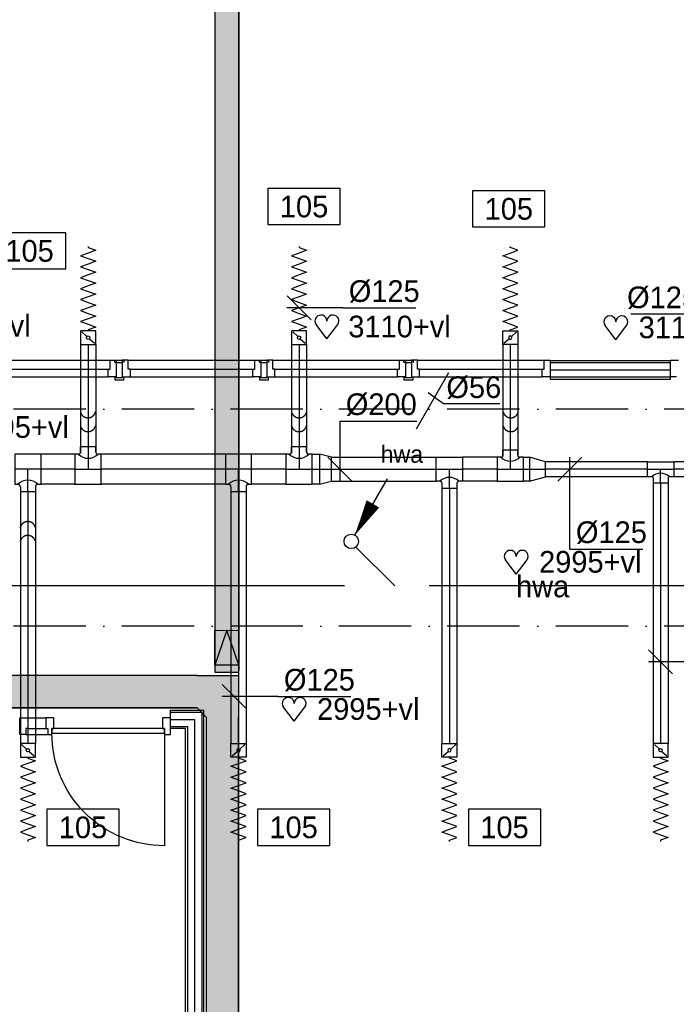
# Model space of a CAD drawing. Extents: x -1448 to 118900, y -195097 to 442500.
# Tile 54 of 103: x 57814 to 63262, y 409032 to 417206. Entities that reach past the tile are written whole.
import ezdxf
from ezdxf.enums import TextEntityAlignment as Align

# ---------------------------------------------------------------- set-up
doc = ezdxf.new("R2010")
doc.units = 0
doc.header["$LTSCALE"] = 100
for name, pattern in [('2322122', [47, 40, -7]), ('B-SL0', [100000000.0, 0, -100000000.0]), ('CENTER2', [11.25, 7.5, -1.25, 1.25, -1.25]), ('CENTER4', [5, 3.125, -0.625, 0.625, -0.625]), ('DASHDOT', [9, 6, -1.5, 0, -1.5]), ('LURETOUR', [6, 4, -2])]:
    doc.linetypes.add(name, pattern=pattern)
doc.layers.get('0').update_dxf_attribs({"linetype": 'CONTINUOUS'})
for name, color, linetype in [('AL$7----_STRAMIEN', 1, 'DASHDOT'), ('AL22----_BINNENWAND', 7, 'CONTINUOUS'), ('ALL-----_REFLIJNEN', 8, 'CONTINUOUS'), ('KABELGOOT1', 8, 'CONTINUOUS'), ('WL521---', 4, 'CONTINUOUS'), ('WL532---', 4, 'CONTINUOUS'), ('WL570---_HARTLIJN', 1, 'CONTINUOUS'), ('WL570---_RETOUR', 3, 'CONTINUOUS'), ('WM521---', 1, 'CONTINUOUS'), ('WM570---', 1, 'CONTINUOUS')]:
    doc.layers.add(name, color=color, linetype=linetype)
doc.styles.add('BURO-018', font='BUROFONT.shx', dxfattribs={"height": 180})
doc.styles.get("Standard").update_dxf_attribs({"font": 'ISOCP'})
pattern_1 = [(0, (0, 558400.235), (15.875, 31.75), [0, -31.75])]

# ---------------------------------------------------------------- blocks, each defined once
blk = doc.blocks.new('LU-1D-K-7D')
at = {"color": 0, "linetype": 'CONTINUOUS'}
for p, q in [((-0.5, 62.5), (0.5, 62.5)), ((-0.5, -62.5), (0.5, -62.5))]:
    blk.add_line(p, q, dxfattribs=at)
at = {"layer": 'WL570---_HARTLIJN', "linetype": 'CENTER2'}
blk.add_line((-0.5, 0), (0.5, 0), dxfattribs=at)
blk = doc.blocks.new('LU-1D-KL-7D70')
at = {"color": 0, "linetype": 'CONTINUOUS'}
for p, q in [((-56.4, 62.5), (-56.4, -62.5)), ((56.4, 62.5), (-56.4, 62.5)), ((47, 52), (9.5, 10.5)), ((56.4, -62.5), (56.4, 62.5)), ((-56.4, -62.5), (56.4, -62.5)), ((-9.5, -10.5), (-47, -52))]:
    blk.add_line(p, q, dxfattribs=at)
blk.add_circle((0, 0), 14.1, dxfattribs=at)
blk = doc.blocks.new('LU-1D-F-7D2BC')
at = {"color": 0, "linetype": 'CONTINUOUS'}
for p, q in [((-350, 0), (-341.2, 0)), ((-341.2, 0), (-318.5, 62.5)), ((-318.5, 62.5), (-295.7, 0)), ((-295.7, 0), (-273, -62.5)), ((-273, -62.5), (-250.2, 0)), ((-250.2, 0), (-227.5, 62.5)), ((-227.5, 62.5), (-204.7, 0)), ((-204.7, 0), (-182, -62.5)), ((-182, -62.5), (-159.2, 0)), ((-159.2, 0), (-136.5, 62.5)), ((-136.5, 62.5), (-113.7, 0)), ((-113.7, 0), (-91, -62.5)), ((-91, -62.5), (-68.2, 0)), ((-68.2, 0), (-45.5, 62.5)), ((-45.5, 62.5), (-22.7, 0)), ((-22.7, 0), (0, -62.5)), ((0, -62.5), (22.7, 0)), ((22.7, 0), (45.5, 62.5)), ((45.5, 62.5), (68.2, 0)), ((68.2, 0), (91, -62.5)), ((91, -62.5), (113.7, 0)), ((113.7, 0), (136.5, 62.5)), ((136.5, 62.5), (159.2, 0)), ((159.2, 0), (182, -62.5)), ((182, -62.5), (204.7, 0)), ((204.7, 0), (227.5, 62.5)), ((227.5, 62.5), (250.2, 0)), ((250.2, 0), (273, -62.5)), ((273, -62.5), (295.7, 0)), ((295.7, 0), (318.5, 62.5)), ((318.5, 62.5), (341.2, 0)), ((341.2, 0), (350, 0))]:
    blk.add_line(p, q, dxfattribs=at)
blk = doc.blocks.new('LU-ORND')
at = {"color": 0, "linetype": 'CONTINUOUS'}
for p, q in [((-3, 1.5), (-3, -1.5)), ((3, 1.5), (-3, 1.5)), ((3, -1.5), (3, 1.5)), ((-3, -1.5), (3, -1.5))]:
    blk.add_line(p, q, dxfattribs=at)
blk = doc.blocks.new('EH100000')
at = {"linetype": 'BYBLOCK'}
for p, q in [((1, 0.5), (0, 0.5)), ((1, 0.5, 1), (0, 0.5, 1)), ((0, -0.5, 1), (1, -0.5, 1)), ((1, -0.5), (0, -0.5))]:
    blk.add_line(p, q, dxfattribs=at)
at = {"linetype": 'BYBLOCK', "invisible_edges": 15}
for points in [[(1, -0.5), (0, -0.5), (0, 0.5), (1, 0.5)], [(0, 0.5), (1, 0.5), (1, 0.5, 1), (0, 0.5, 1)], [(0, -0.5, 1), (1, -0.5, 1), (1, -0.5), (0, -0.5)]]:
    blk.add_3dface(points, dxfattribs=at)
blk = doc.blocks.new('EH100001')
at = {"linetype": 'BYBLOCK'}
for p, q in [((1, 0.5, 1), (0, 0.5, 1)), ((0, -0.5, 1), (1, -0.5, 1))]:
    blk.add_line(p, q, dxfattribs=at)
blk.add_lwpolyline([(0, -0.5), (1, 0), (0, 0.5)], dxfattribs=at)
blk.add_lwpolyline([(0, -0.5), (1, 0), (0, 0.5)], dxfattribs=at)
blk.add_lwpolyline([(1, -0.5), (0, -0.5), (0, 0.5), (1, 0.5)], close=True, dxfattribs=at)
at = {"linetype": 'BYBLOCK', "invisible_edges": 15}
for points in [[(1, -0.5), (0, -0.5), (0, 0.5), (1, 0.5)], [(0, 0.5), (1, 0.5), (1, 0.5, 1), (0, 0.5, 1)], [(0, -0.5, 1), (1, -0.5, 1), (1, -0.5), (0, -0.5)]]:
    blk.add_3dface(points, dxfattribs=at)
blk = doc.blocks.new('KG2FF12')
at = {"linetype": 'B-SL0'}
for p, q in [((135, 210), (-135, 210)), ((210, -135), (210, 135))]:
    blk.add_line(p, q, dxfattribs=at)
at = {"linetype": 'BYBLOCK'}
for points in [[(210, -135), (-135, -135), (-135, -135), (-135, 210)], [(135, 210), (135, 210), (210, 135), (210, 135)]]:
    blk.add_lwpolyline(points, dxfattribs=at)
at = {"flags": 3}
blk.add_attdef('HULPSTUK', (0, 0), '', height=1, rotation=180, dxfattribs=at)
blk = doc.blocks.new('EH100005')
blk.add_lwpolyline([(-1, -0.5), (0, -0.5), (0, 0.5), (-1, 0.5)])
blk = doc.blocks.new('LU-1D-T--5A-7D7D5ADA73')
at = {"color": 0, "linetype": 'CONTINUOUS'}
for p, q in [((-109.1, -62.5), (-109.1, 62.5)), ((-109.1, 62.5), (109.1, 62.5)), ((109.1, 62.5), (109.1, -62.5)), ((-72.5, -62.5), (-109.1, -62.5)), ((-62.5, -72.5), (-62.5, -115.3)), ((62.5, -72.5), (62.5, -115.3)), ((109.1, -62.5), (72.5, -62.5)), ((62.5, -115.3), (-62.5, -115.3))]:
    blk.add_line(p, q, dxfattribs=at)
at = {"color": 0, "linetype": 'CONTINUOUS', "flags": 128}
for points in [[(-62.5, -72.5, 0.02182), (-62.5, -71.4, 0.037214), (-62.7, -70.8, 0.006436), (-63, -69.5, 0.02182), (-63.1, -69.1, 0.02182), (-63.4, -68.3, 0.02182), (-63.8, -67.5, 0.02182), (-64.3, -66.8, 0.02182), (-64.8, -66.1, 0.02182), (-65.4, -65.4, 0.02182), (-66.1, -64.8, 0.02182), (-66.8, -64.3, 0.02182), (-67.5, -63.8, 0.02182), (-68.3, -63.4, 0.02182), (-69.1, -63.1, 0.02182), (-69.5, -63, 0.006436), (-70.8, -62.7, 0.037214), (-71.4, -62.5, 0.02182), (-72.5, -62.5)], [(72.5, -62.5, 0.02182), (71.4, -62.5, 0.037214), (70.8, -62.7, 0.006436), (69.5, -63, 0.02182), (69.1, -63.1, 0.02182), (68.3, -63.4, 0.02182), (67.5, -63.8, 0.02182), (66.8, -64.3, 0.02182), (66.1, -64.8, 0.02182), (65.4, -65.4, 0.02182), (64.8, -66.1, 0.02182), (64.3, -66.8, 0.02182), (63.8, -67.5, 0.02182), (63.4, -68.3, 0.02182), (63.1, -69.1, 0.02182), (63, -69.5, 0.006436), (62.7, -70.8, 0.037214), (62.5, -71.4, 0.02182), (62.5, -72.5)]]:
    blk.add_lwpolyline(points, format="xyb", dxfattribs=at)
at = {"color": 0, "linetype": 'CONTINUOUS'}
blk.add_arc((0, -135), 102.5, 45, 135, dxfattribs=at)
at = {"layer": 'WL570---_HARTLIJN', "linetype": 'CENTER4'}
for p, q in [((-109.1, 0), (109.1, 0)), ((0, -115.3), (0, 0))]:
    blk.add_line(p, q, dxfattribs=at)
blk = doc.blocks.new('LU-1D-K-C8')
at = {"color": 0, "linetype": 'CONTINUOUS'}
for p, q in [((-0.5, 100), (0.5, 100)), ((-0.5, -100), (0.5, -100))]:
    blk.add_line(p, q, dxfattribs=at)
at = {"layer": 'WL570---_HARTLIJN', "linetype": 'CENTER2'}
blk.add_line((-0.5, 0), (0.5, 0), dxfattribs=at)
blk = doc.blocks.new('LU-1D-K-FA')
at = {"color": 0, "linetype": 'CONTINUOUS'}
for p, q in [((-0.5, 125), (0.5, 125)), ((-0.5, -125), (0.5, -125))]:
    blk.add_line(p, q, dxfattribs=at)
at = {"layer": 'WL570---_HARTLIJN', "linetype": 'CENTER2'}
blk.add_line((-0.5, 0), (0.5, 0), dxfattribs=at)
blk = doc.blocks.new('LU-1D-T-5A-C87D5ADA9D')
at = {"color": 0, "linetype": 'CONTINUOUS'}
for p, q in [((-78.5, 100), (-109.1, 100)), ((-109.1, 100), (-109.1, -100)), ((-62.5, 116), (-62.5, 157.3)), ((62.5, 157.3), (-62.5, 157.3)), ((62.5, 116), (62.5, 157.3)), ((109.1, 100), (78.5, 100)), ((109.1, -100), (109.1, 100)), ((-109.1, -100), (109.1, -100))]:
    blk.add_line(p, q, dxfattribs=at)
at = {"color": 0, "linetype": 'CONTINUOUS', "flags": 128}
for points in [[(-78.5, 100, 0.02182), (-76.7, 100.1, 0.037214), (-75.7, 100.2, 0.006436), (-73.6, 100.8, 0.02182), (-73, 101, 0.02182), (-71.7, 101.5, 0.02182), (-70.5, 102.1, 0.02182), (-69.3, 102.9, 0.02182), (-68.2, 103.7, 0.02182), (-67.2, 104.7, 0.02182), (-66.2, 105.7, 0.02182), (-65.4, 106.8, 0.02182), (-64.6, 108, 0.02182), (-64, 109.2, 0.02182), (-63.5, 110.5, 0.02182), (-63.3, 111.1, 0.006436), (-62.7, 113.2, 0.037214), (-62.6, 114.2, 0.02182), (-62.5, 116)], [(62.5, 116, 0.02182), (62.6, 114.2, 0.037214), (62.7, 113.2, 0.006436), (63.3, 111.1, 0.02182), (63.5, 110.5, 0.02182), (64, 109.2, 0.02182), (64.6, 108, 0.02182), (65.4, 106.8, 0.02182), (66.2, 105.7, 0.02182), (67.2, 104.7, 0.02182), (68.2, 103.7, 0.02182), (69.3, 102.9, 0.02182), (70.5, 102.1, 0.02182), (71.7, 101.5, 0.02182), (73, 101, 0.02182), (73.6, 100.8, 0.006436), (75.7, 100.2, 0.037214), (76.7, 100.1, 0.02182), (78.5, 100)]]:
    blk.add_lwpolyline(points, format="xyb", dxfattribs=at)
at = {"color": 0, "linetype": 'CONTINUOUS'}
blk.add_arc((0, 178.5), 111, 225, 315, dxfattribs=at)
at = {"layer": 'WL570---_HARTLIJN', "linetype": 'CENTER4'}
for p, q in [((0, 157.3), (0, 0)), ((-109.1, 0), (109.1, 0))]:
    blk.add_line(p, q, dxfattribs=at)
blk = doc.blocks.new('LU-1D-VCH-C87D8632')
at = {"color": 0, "linetype": 'CONTINUOUS'}
for p, q in [((0, -100), (0, 100)), ((0, 100), (50, 100)), ((50, 100), (50, -100)), ((184.0897, 62.5), (50, 100)), ((184.0897, -62.5), (184.0897, 62.5)), ((50, -100), (184.0897, -62.5)), ((50, -100), (0, -100))]:
    blk.add_line(p, q, dxfattribs=at)
at = {"layer": 'WL570---_HARTLIJN', "linetype": 'CENTER4'}
blk.add_line((0, 0), (184.0897, 0), dxfattribs=at)
blk = doc.blocks.new('LU-1D-T-5A-FA7D5ADAB9')
at = {"color": 0, "linetype": 'CONTINUOUS'}
for p, q in [((-62.5, 145), (-62.5, 185.3)), ((62.5, 185.3), (-62.5, 185.3)), ((62.5, 145), (62.5, 185.3)), ((-82.5, 125), (-109.1, 125)), ((-109.1, 125), (-109.1, -125)), ((109.1, 125), (82.5, 125)), ((109.1, -125), (109.1, 125)), ((-109.1, -125), (109.1, -125))]:
    blk.add_line(p, q, dxfattribs=at)
at = {"color": 0, "linetype": 'CONTINUOUS', "flags": 128}
for points in [[(-82.5, 125, 0.02182), (-80.3, 125.1, 0.037214), (-79, 125.3, 0.006436), (-76.4, 126, 0.02182), (-75.7, 126.2, 0.02182), (-74, 126.9, 0.02182), (-72.5, 127.7, 0.02182), (-71, 128.6, 0.02182), (-69.6, 129.7, 0.02182), (-68.4, 130.9, 0.02182), (-67.2, 132.1, 0.02182), (-66.1, 133.5, 0.02182), (-65.2, 135, 0.02182), (-64.4, 136.5, 0.02182), (-63.7, 138.2, 0.02182), (-63.5, 138.9, 0.006436), (-62.8, 141.5, 0.037214), (-62.6, 142.8, 0.02182), (-62.5, 145)], [(62.5, 145, 0.02182), (62.6, 142.8, 0.037214), (62.8, 141.5, 0.006436), (63.5, 138.9, 0.02182), (63.7, 138.2, 0.02182), (64.4, 136.5, 0.02182), (65.2, 135, 0.02182), (66.1, 133.5, 0.02182), (67.2, 132.1, 0.02182), (68.4, 130.9, 0.02182), (69.6, 129.7, 0.02182), (71, 128.6, 0.02182), (72.5, 127.7, 0.02182), (74, 126.9, 0.02182), (75.7, 126.2, 0.02182), (76.4, 126, 0.006436), (79, 125.3, 0.037214), (80.3, 125.1, 0.02182), (82.5, 125)]]:
    blk.add_lwpolyline(points, format="xyb", dxfattribs=at)
at = {"color": 0, "linetype": 'CONTINUOUS'}
blk.add_arc((0, 207.5), 116.7, 225, 315, dxfattribs=at)
at = {"layer": 'WL570---_HARTLIJN', "linetype": 'CENTER4'}
for p, q in [((0, 185.3), (0, 0)), ((-109.1, 0), (109.1, 0))]:
    blk.add_line(p, q, dxfattribs=at)
blk = doc.blocks.new('LU-1D-VCH-FAC8633C')
at = {"color": 0, "linetype": 'CONTINUOUS'}
for p, q in [((0, -125), (0, 125)), ((0, 125), (60, 125)), ((60, 125), (60, -125)), ((159.1, 100), (60, 125)), ((159.1, -100), (159.1, 100)), ((60, -125), (0, -125)), ((60, -125), (159.1, -100))]:
    blk.add_line(p, q, dxfattribs=at)
at = {"layer": 'WL570---_HARTLIJN', "linetype": 'CENTER4'}
blk.add_line((0, 0), (159.1, 0), dxfattribs=at)
blk = doc.blocks.new('LU-1D-T--5A-C87D5ADA9D')
at = {"color": 0, "linetype": 'CONTINUOUS'}
for p, q in [((-109.1, -100), (-109.1, 100)), ((-109.1, 100), (109.1, 100)), ((109.1, 100), (109.1, -100)), ((-78.5, -100), (-109.1, -100)), ((-62.5, -116), (-62.5, -157.3)), ((-62.5, -157.3), (62.5, -157.3)), ((62.5, -116), (62.5, -157.3)), ((109.1, -100), (78.5, -100))]:
    blk.add_line(p, q, dxfattribs=at)
at = {"color": 0, "linetype": 'CONTINUOUS', "flags": 128}
for points in [[(-62.5, -116, 0.02182), (-62.6, -114.2, 0.037214), (-62.7, -113.2, 0.006436), (-63.3, -111.1, 0.02182), (-63.5, -110.5, 0.02182), (-64, -109.2, 0.02182), (-64.6, -108, 0.02182), (-65.4, -106.8, 0.02182), (-66.2, -105.7, 0.02182), (-67.2, -104.7, 0.02182), (-68.2, -103.7, 0.02182), (-69.3, -102.9, 0.02182), (-70.5, -102.1, 0.02182), (-71.7, -101.5, 0.02182), (-73, -101, 0.02182), (-73.6, -100.8, 0.006436), (-75.7, -100.2, 0.037214), (-76.7, -100.1, 0.02182), (-78.5, -100)], [(78.5, -100, 0.02182), (76.7, -100.1, 0.037214), (75.7, -100.2, 0.006436), (73.6, -100.8, 0.02182), (73, -101, 0.02182), (71.7, -101.5, 0.02182), (70.5, -102.1, 0.02182), (69.3, -102.9, 0.02182), (68.2, -103.7, 0.02182), (67.2, -104.7, 0.02182), (66.2, -105.7, 0.02182), (65.4, -106.8, 0.02182), (64.6, -108, 0.02182), (64, -109.2, 0.02182), (63.5, -110.5, 0.02182), (63.3, -111.1, 0.006436), (62.7, -113.2, 0.037214), (62.6, -114.2, 0.02182), (62.5, -116)]]:
    blk.add_lwpolyline(points, format="xyb", dxfattribs=at)
at = {"color": 0, "linetype": 'CONTINUOUS'}
blk.add_arc((0, -178.5), 111, 45, 135, dxfattribs=at)
at = {"layer": 'WL570---_HARTLIJN', "linetype": 'CENTER4'}
for p, q in [((-109.1, 0), (109.1, 0)), ((0, -157.3), (0, 0))]:
    blk.add_line(p, q, dxfattribs=at)
blk = doc.blocks.new('*U119', base_point=(63194.7, 54158))
at = {"color": 0, "linetype": 'CONTINUOUS'}
for p, q in [((63232, 54058.3), (63032.5, 54257.7)), ((63494.7, 54158), (63032.2, 54158)), ((63494.7, 54158), (64101.2, 54158))]:
    blk.add_line(p, q, dxfattribs=at)
at = {"layer": 'WM570---', "linetype": 'CONTINUOUS', "style": 'BURO-018'}
blk.add_text('%%c125', height=180, dxfattribs=at).set_placement((63544.7, 54208))
blk = doc.blocks.new('*U120', base_point=(62379.5, 54885))
at = {"color": 0, "linetype": 'CONTINUOUS'}
for p, q in [((62279.8, 54847.8), (62479.2, 55047.2)), ((62379.5, 54285), (62379.5, 55047.5)), ((62379.5, 54285), (62985.9, 54285))]:
    blk.add_line(p, q, dxfattribs=at)
at = {"layer": 'WM570---', "linetype": 'CONTINUOUS', "style": 'BURO-018'}
blk.add_text('%%c125', height=180, dxfattribs=at).set_placement((62429.5, 54335))
blk = doc.blocks.new('HART')
at = {"color": 1}
for q in [(-39.7, 52.4), (39.7, 52.4)]:
    blk.add_line((0, 0), q, dxfattribs=at)
for centre, start, end in [((-22.1, 65.7), 0, 217.1867), ((22.1, 65.7), 322.8133, 180)]:
    blk.add_arc(centre, 22.1, start, end, dxfattribs=at)
blk = doc.blocks.new('*U121', base_point=(56192.4, 52813.5))
at = {"color": 0, "linetype": 'CONTINUOUS'}
for p, q in [((56229.6, 52713.8), (56030.2, 52913.2)), ((56492.4, 52813.5), (56029.9, 52813.5)), ((56492.4, 52813.5), (57098.8, 52813.5))]:
    blk.add_line(p, q, dxfattribs=at)
at = {"layer": 'WM570---', "linetype": 'CONTINUOUS', "style": 'BURO-018'}
blk.add_text('%%c125', height=180, dxfattribs=at).set_placement((56542.4, 52863.5))
blk = doc.blocks.new('*U122', base_point=(63792.7, 55652.5))
at = {"color": 0, "linetype": 'CONTINUOUS'}
for p, q in [((63755.5, 55552.8), (63954.9, 55752.2)), ((63492.7, 55652.5), (62886.3, 55652.5)), ((63492.7, 55652.5), (63955.2, 55652.5))]:
    blk.add_line(p, q, dxfattribs=at)
at = {"layer": 'WM570---', "linetype": 'CONTINUOUS', "style": 'BURO-018'}
blk.add_text('%%c125', height=180, dxfattribs=at).set_placement((63442.7, 55702.5), align=Align.RIGHT)
blk = doc.blocks.new('LDV3')
at = {"color": 0, "linetype": 'CONTINUOUS'}
for p, q in [((4.5, 7.794), (6.75, 11.691)), ((0.25, 0.433), (2.5, 4.33))]:
    blk.add_line(p, q, dxfattribs=at)
blk.add_lwpolyline([(0.25, 0.433, 0, 1, 0), (1.5, 2.598, 1, 1, 0)], format="xyseb", dxfattribs=at)
blk.add_circle((0, 0), 0.5, dxfattribs=at)
at = {"color": 0, "linetype": 'CONTINUOUS', "style": 'BURO-018'}
blk.add_attdef('LD_TEXT1', text='', height=1.8, dxfattribs=at).set_placement((3.5, 6.062), align=Align.MIDDLE)
blk = doc.blocks.new('2322122-5')
at = {"layer": 'WM521---', "color": 0, "style": 'BURO-018'}
blk.add_text('hwa', height=180, rotation=360, dxfattribs=at).set_placement((62153.7, 412505), align=Align.MIDDLE)

msp = doc.modelspace()

# ---------------------------------------------------------------- hatches: boundary and pattern name
at = {"layer": 'KABELGOOT1'}
h = msp.add_hatch(dxfattribs=at)
h.set_pattern_fill('DOTS', color=256, scale=20, style=0)
h.set_pattern_definition(pattern_1)
h.paths.add_polyline_path([(59632.1, 420984.3), (59432.1, 420984.3), (59432.1, 411790.3), (59632.1, 411790.3)])
h = msp.add_hatch(dxfattribs=at)
h.set_pattern_fill('DOTS', color=256, scale=20, style=0)
h.set_pattern_definition(pattern_1)
h.paths.add_polyline_path([(59286.1, 411492.3), (59361.1, 411417.3), (59361.1, 411492.3)])
h.paths.add_polyline_path([(59361.1, 411762.3), (32386.1, 411762.3), (32386.1, 411492.3), (59361.1, 411492.3)])
h = msp.add_hatch(dxfattribs=at)
h.set_pattern_fill('DOTS', color=256, scale=20, style=0)
h.set_pattern_definition(pattern_1)
h.paths.add_polyline_path([(59631.1, 411762.3), (59361.1, 411762.3), (59361.1, 405484.9), (59631.1, 405484.9)])

# ---------------------------------------------------------------- linework, layer by layer
at = {"layer": 'AL$7----_STRAMIEN', "color": 1}
for p, q in [((88065.4, 413972.7), (47396.4, 413972.7)), ((88065.4, 412172.7), (2467.7, 412172.7))]:
    msp.add_line(p, q, dxfattribs=at)
at = {"layer": 'AL22----_BINNENWAND', "color": 8, "linetype": 'CONTINUOUS'}
for p, q in [((59325.4, 411457.7), (59325.4, 406101.7)), ((59205.4, 411337.7), (59205.4, 406101.7))]:
    msp.add_line(p, q, dxfattribs=at)
at = {"layer": 'AL22----_BINNENWAND', "color": 8}
for p, q in [((59340.4, 411472.7), (59340.4, 406101.7)), ((59190.4, 406101.7), (59190.4, 411322.7))]:
    msp.add_line(p, q, dxfattribs=at)
at = {"layer": 'ALL-----_REFLIJNEN', "color": 8, "linetype": 'CONTINUOUS'}
for p, q in [((61115.4, 414379.7), (62165.4, 414379.7)), ((61132.4, 414303.7), (62148.4, 414303.7)), ((62148.4, 414240.7), (62148.4, 414303.7)), ((62148.4, 414303.7), (62165.4, 414303.7)), ((62165.4, 414303.7), (62165.4, 414379.7)), ((62165.4, 414379.7), (62215.4, 414379.7)), ((62215.4, 414379.7), (62215.4, 414240.7)), ((63214.3, 414372.7), (62215.4, 414372.7)), ((62215.4, 414372.7), (62215.4, 414222.7)), ((63214.3, 414357.7), (62215.4, 414357.7)), ((63214.3, 414222.7), (63214.3, 414372.7)), ((63214.4, 414240.7), (63214.4, 414379.7)), ((63214.4, 414379.7), (63281.4, 414379.7)), ((61132.4, 414240.7), (62148.4, 414240.7)), ((62215.4, 414240.7), (62148.4, 414240.7)), ((63214.3, 414297.7), (62215.4, 414297.7)), ((63214.3, 414237.7), (62215.4, 414237.7)), ((62215.4, 414222.7), (63214.3, 414222.7)), ((63264.4, 414240.7), (63214.4, 414240.7)), ((59065.4, 411472.7), (59340.4, 411472.7)), ((59065.4, 411322.7), (59065.4, 411472.7)), ((59065.4, 411457.7), (59325.4, 411457.7)), ((59065.4, 411397.7), (59265.4, 411397.7)), ((59265.4, 411397.7), (59265.4, 406101.7)), ((59065.4, 411337.7), (59205.4, 411337.7)), ((59190.4, 411322.7), (59065.4, 411322.7))]:
    msp.add_line(p, q, dxfattribs=at)
for points in [[(57515.4, 414379.7), (58565.4, 414379.7)], [(57532.4, 414303.7), (58548.4, 414303.7)], [(58615.4, 414379.7), (58615.4, 414240.7), (58548.4, 414240.7), (58548.4, 414303.7), (58565.4, 414303.7), (58565.4, 414379.7), (58615.4, 414379.7)], [(58615.4, 414360.2), (58602.9, 414360.2), (58602.9, 414378.2), (58665.4, 414378.2), (58677.9, 414378.2), (58677.9, 414360.2)], [(58615.4, 414354.7), (58615.4, 414360.2), (58665.4, 414360.2), (58665.4, 414354.7)], [(58665.4, 414379.7), (58665.4, 414240.7), (58732.4, 414240.7), (58732.4, 414303.7), (58715.4, 414303.7), (58715.4, 414379.7), (58665.4, 414379.7)], [(58715.4, 414379.7), (59765.4, 414379.7)], [(58732.4, 414303.7), (59748.4, 414303.7)], [(59815.4, 414379.7), (59815.4, 414240.7), (59748.4, 414240.7), (59748.4, 414303.7), (59765.4, 414303.7), (59765.4, 414379.7), (59815.4, 414379.7)], [(59815.4, 414360.2), (59802.9, 414360.2), (59802.9, 414378.2), (59865.4, 414378.2), (59877.9, 414378.2), (59877.9, 414360.2)], [(59815.4, 414354.7), (59815.4, 414360.2), (59865.4, 414360.2), (59865.4, 414354.7)], [(59865.4, 414379.7), (59865.4, 414240.7), (59932.4, 414240.7), (59932.4, 414303.7), (59915.4, 414303.7), (59915.4, 414379.7), (59865.4, 414379.7)], [(59915.4, 414379.7), (60965.4, 414379.7)], [(59932.4, 414303.7), (60948.4, 414303.7)], [(61015.4, 414379.7), (61015.4, 414240.7), (60948.4, 414240.7), (60948.4, 414303.7), (60965.4, 414303.7), (60965.4, 414379.7), (61015.4, 414379.7)], [(61015.4, 414360.2), (61002.9, 414360.2), (61002.9, 414378.2), (61065.4, 414378.2), (61077.9, 414378.2), (61077.9, 414360.2)], [(61015.4, 414354.7), (61015.4, 414360.2), (61065.4, 414360.2), (61065.4, 414354.7)], [(61065.4, 414379.7), (61065.4, 414240.7), (61132.4, 414240.7), (61132.4, 414303.7), (61115.4, 414303.7), (61115.4, 414379.7), (61065.4, 414379.7)], [(57532.4, 414240.7), (58548.4, 414240.7)], [(58615.4, 414235.2), (58602.9, 414235.2), (58602.9, 414217.2), (58665.4, 414217.2), (58677.9, 414217.2), (58677.9, 414235.2)], [(58615.4, 414240.7), (58615.4, 414235.2), (58665.4, 414235.2), (58665.4, 414240.7)], [(58732.4, 414240.7), (59748.4, 414240.7)], [(59815.4, 414235.2), (59802.9, 414235.2), (59802.9, 414217.2), (59865.4, 414217.2), (59877.9, 414217.2), (59877.9, 414235.2)], [(59815.4, 414240.7), (59815.4, 414235.2), (59865.4, 414235.2), (59865.4, 414240.7)], [(59932.4, 414240.7), (60948.4, 414240.7)], [(61015.4, 414235.2), (61002.9, 414235.2), (61002.9, 414217.2), (61065.4, 414217.2), (61077.9, 414217.2), (61077.9, 414235.2)], [(61015.4, 414240.7), (61015.4, 414235.2), (61065.4, 414235.2), (61065.4, 414240.7)], [(57881.3, 411410.2), (58031.3, 411410.2)], [(58048.3, 411271.2), (58081.3, 411271.2), (58081.3, 411322.2), (58098.3, 411322.2), (58098.3, 411410.2), (58031.3, 411410.2), (58031.3, 411322.2), (58048.3, 411322.2), (58048.3, 411271.2), (58081.3, 411271.2)], [(57881.3, 411322.2), (58031.3, 411322.2)], [(57864.3, 411271.2), (58048.3, 411271.2)]]:
    msp.add_lwpolyline(points, dxfattribs=at)
for points in [[(57881.3, 411322.2), (57864.3, 411322.2), (57864.3, 411271.2), (57814.3, 411271.2), (57814.3, 411410.2), (57881.3, 411410.2)], [(58998.3, 411322.2), (59015.3, 411322.2), (59015.3, 411271.2), (59065.3, 411271.2), (59065.3, 411410.2), (58998.3, 411410.2)], [(58081.3, 411322.2), (58081.3, 411282.2), (59015.3, 411282.2), (59015.3, 411322.2)]]:
    msp.add_lwpolyline(points, close=True, dxfattribs=at)
msp.add_lwpolyline([(59015.3, 411282.2), (59015.3, 410348.2, -0.414214), (58081.3, 411282.2, -0.414214)], format="xyb", dxfattribs=at)
at = {"layer": 'WL521---', "linetype": '2322122'}
for p, q in [((60600.6, 412830.8), (60926.4, 412505)), ((65210.6, 412505), (49696.8, 412505))]:
    msp.add_line(p, q, dxfattribs=at)
at = {"layer": 'WL532---', "color": 1}
for p, q in [((61329.5, 414017.1), (61203.9, 414108.3)), ((61328.6, 414019.6), (61798.8, 414019.6))]:
    msp.add_line(p, q, dxfattribs=at)
at = {"layer": 'WL570---_RETOUR', "linetype": 'LURETOUR'}
for centre, radius, start, end in [((58380.5, 413966), 64.8, 196.83352, 347.83885), ((60132.6, 413966.6), 65.5, 197.19823, 342.30947), ((61888.6, 413966), 64.8, 196.83352, 347.83885), ((58380.5, 413850.9), 64.8, 196.83352, 347.83885), ((60132.3, 413850.3), 64.4, 194.51818, 346.75443), ((61888.6, 413850.9), 64.8, 196.83352, 347.83885), ((57881.4, 412974.7), 64.8, 16.83352, 167.83885), ((57881.4, 412859.6), 64.8, 16.83352, 167.83885)]:
    msp.add_arc(centre, radius, start, end, dxfattribs=at)
at = {"layer": 'WM570---', "linetype": 'CONTINUOUS'}
for q in [(60470, 413373.8), (61109.9, 413873.8)]:
    msp.add_line((60470, 413873.8), q, dxfattribs=at)
at = {"layer": 'WM570---', "linetype": 'LURETOUR'}
msp.add_line((60370.3, 413573.5), (60569.7, 413374.1), dxfattribs=at)

# ---------------------------------------------------------------- block references
at = {"layer": 'KABELGOOT1', "zscale": 60}
for name, p, xscale, yscale, rotation in [('EH100000', (59532.1, 411804.3, 3650), 9180.000000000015, 200, 90), ('EH100005', (59532.1, 411790.3, 3650), 60, 200, 270), ('EH100000', (59496.1, 405484.9, 3650), 5932.386664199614, 270, 90)]:
    msp.add_blockref(name, p, dxfattribs=dict(at, xscale=xscale, yscale=yscale, rotation=rotation))
at = {"layer": 'KABELGOOT1', "extrusion": (-0.000648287, -0.707106, 0.707107), "xscale": 410.1219330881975, "yscale": 200, "zscale": 60, "rotation": 89.99999999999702}
msp.add_blockref('EH100001', (59154.5, 293809.1, -288707.2), dxfattribs=at)
at = {"layer": 'KABELGOOT1', "xscale": 12339.99999999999, "yscale": 270, "zscale": 60}
msp.add_blockref('EH100000', (46946.1, 411627.3, 3650), dxfattribs=at)
at = {"layer": 'KABELGOOT1', "rotation": 180}
msp.add_blockref('KG2FF12', (59496.1, 411627.3, 3650), dxfattribs=at)
at = {"layer": 'WL521---', "color": 2}
ref = msp.add_blockref('LDV3', (60565.4, 412874.7), dxfattribs=dict(at, xscale=120, yscale=120, zscale=120))
ref.add_attrib('LD_TEXT1', 'hwa', dxfattribs={"layer": '0', "color": 1, "linetype": 'CONTINUOUS', "height": 144, "style": 'BURO-018'}).set_placement((60985.4, 413602.2), align=Align.MIDDLE)
at = {"layer": 'WL570---_RETOUR', "linetype": 'LURETOUR'}
for name, p, rotation in [('LU-1D-F-7D2BC', (58382.2, 414972.8), 270), ('LU-1D-F-7D2BC', (60132.2, 414972.8), 270), ('LU-1D-T-5A-FA7D5ADAB9', (57882.2, 413473.8), 180), ('LU-1D-T-5A-FA7D5ADAB9', (59629.9, 413473.8), 180), ('LU-1D-F-7D2BC', (57882.2, 410735.1), 270), ('LU-1D-F-7D2BC', (63132.2, 410735.1), 270)]:
    msp.add_blockref(name, p, dxfattribs=dict(at, rotation=rotation))
for name, p, xscale, rotation in [('LU-1D-F-7D2BC', (61884.6, 414972.8), -1, 270), ('LU-1D-K-7D', (58382.2, 414059), 901.9099073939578, 270), ('LU-1D-K-7D', (60132.2, 414059), 901.9099073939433, 270), ('LU-1D-K-7D', (61884.6, 414045), 929.8899073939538, 270), ('LU-1D-K-FA', (58132.2, 413473.8), 281.8304000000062, 180), ('LU-1D-K-FA', (59006.1, 413473.8), 1029.44980588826, 180), ('LU-1D-K-FA', (59881.1, 413473.8), 284.2109941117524, 180), ('LU-1D-K-C8', (61632.2, 413473.8), 286.5915882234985, 180), ('LU-1D-K-7D', (62600.5, 413473.8), 845.3449058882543, 180), ('LU-1D-K-7D', (63485.8, 413473.8), 488.8830560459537, 180), ('LU-1D-K-7D', (63132.2, 412277.8), 2159.559050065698, 270), ('LU-1D-K-7D', (57882.2, 412242.8), 2089.734370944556, 270), ('LU-1D-K-7D', (59629.9, 412242.8), 2089.734370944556, 270), ('LU-1D-K-7D', (61379.9, 412258.6), 2121.247341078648, 270), ('LU-1D-F-7D2BC', (59629.9, 410735.1), -1, 270), ('LU-1D-F-7D2BC', (61379.9, 410735.1), -1, 270)]:
    msp.add_blockref(name, p, dxfattribs=dict(at, xscale=xscale, rotation=rotation))
at = {"layer": 'WL570---_RETOUR', "linetype": 'CONTINUOUS'}
for p, rotation in [((58382.2, 414566.4), 90.0000000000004), ((60132.2, 414566.4), 90.0000000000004), ((57882.2, 411141.5), 89.9999999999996), ((63132.2, 411141.5), 89.9999999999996)]:
    msp.add_blockref('LU-1D-KL-7D70', p, dxfattribs=dict(at, rotation=rotation))
at = {"layer": 'WL570---_RETOUR', "linetype": 'CONTINUOUS', "xscale": -1}
for p, rotation in [((61884.6, 414566.4), 90.0000000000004), ((59629.9, 411141.5), 89.9999999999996), ((61379.9, 411141.5), 89.9999999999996)]:
    msp.add_blockref('LU-1D-KL-7D70', p, dxfattribs=dict(at, rotation=rotation))
at = {"layer": 'WL570---_RETOUR', "linetype": 'LURETOUR'}
for name, p in [('LU-1D-T-5A-FA7D5ADAB9', (58382.2, 413473.8)), ('LU-1D-T-5A-FA7D5ADAB9', (60132.2, 413473.8)), ('LU-1D-VCH-FAC8633C', (60241.3, 413473.8)), ('LU-1D-T--5A-C87D5ADA9D', (61379.9, 413473.8)), ('LU-1D-T-5A-C87D5ADA9D', (61884.6, 413473.8)), ('LU-1D-VCH-C87D8632', (61993.7, 413473.8)), ('LU-1D-T--5A-7D7D5ADA73', (63132.2, 413473.8))]:
    msp.add_blockref(name, p, dxfattribs=at)
at = {"layer": 'WL570---_RETOUR', "linetype": 'LURETOUR', "xscale": 870.3498058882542}
msp.add_blockref('LU-1D-K-C8', (60835.6, 413473.8), dxfattribs=at)
at = {"layer": 'WM521---'}
msp.add_blockref('2322122-5', (0, 0), dxfattribs=at)
at = {"layer": 'WM570---'}
ref = msp.add_blockref('LU-ORND', (60173.8, 415655.2), dxfattribs=dict(at, xscale=100, yscale=100, zscale=100))
ref.add_attrib('LU_TEXT1', '105', dxfattribs={"layer": '0', "color": 1, "linetype": 'CONTINUOUS', "height": 180, "style": 'BURO-018'}).set_placement((60173.8, 415655.2), align=Align.MIDDLE)
ref = msp.add_blockref('LU-ORND', (61872.7, 415635.8), dxfattribs=dict(at, xscale=100, yscale=100, zscale=100))
ref.add_attrib('LU_TEXT1', '105', dxfattribs={"layer": '0', "color": 1, "linetype": 'CONTINUOUS', "height": 180, "style": 'BURO-018'}).set_placement((61872.7, 415635.8), align=Align.MIDDLE)
ref = msp.add_blockref('LU-ORND', (57896.4, 415286.7), dxfattribs=dict(at, xscale=100, yscale=100, zscale=100))
ref.add_attrib('LU_TEXT1', '105', dxfattribs={"layer": '0', "color": 1, "linetype": 'CONTINUOUS', "height": 180, "style": 'BURO-018'}).set_placement((57896.4, 415286.7), align=Align.MIDDLE)
at = {"layer": 'WM570---', "linetype": 'LURETOUR'}
for name, p in [('*U121', (60194.7, 414812.9)), ('*U122', (63792.7, 414760.9)), ('*U120', (62379.5, 413411.3)), ('*U119', (63194.7, 411876.1)), ('*U119', (59656.4, 411586.7))]:
    msp.add_blockref(name, p, dxfattribs=at)
at = {"layer": 'WM570---', "xscale": 2.25, "yscale": 2.25, "zscale": 2.25}
for p in [(60363.7, 414556.4), (62760.8, 414549.5), (61934.3, 412603.2), (60092.1, 411381.5)]:
    msp.add_blockref('HART', p, dxfattribs=at)
at = {"layer": 'WM570---'}
ref = msp.add_blockref('LU-ORND', (58339.4, 410501.5), dxfattribs=dict(at, xscale=100, yscale=100, zscale=100))
ref.add_attrib('LU_TEXT1', '105', dxfattribs={"layer": '0', "color": 1, "linetype": 'CONTINUOUS', "height": 180, "style": 'BURO-018'}).set_placement((58339.4, 410501.5), align=Align.MIDDLE)
ref = msp.add_blockref('LU-ORND', (60087, 410501.5), dxfattribs=dict(at, xscale=100, yscale=100, zscale=100))
ref.add_attrib('LU_TEXT1', '105', dxfattribs={"layer": '0', "color": 1, "linetype": 'CONTINUOUS', "height": 180, "style": 'BURO-018'}).set_placement((60087, 410501.5), align=Align.MIDDLE)
ref = msp.add_blockref('LU-ORND', (61837, 410501.5), dxfattribs=dict(at, xscale=100, yscale=100, zscale=100))
ref.add_attrib('LU_TEXT1', '105', dxfattribs={"layer": '0', "color": 1, "linetype": 'CONTINUOUS', "height": 180, "style": 'BURO-018'}).set_placement((61837, 410501.5), align=Align.MIDDLE)

# ---------------------------------------------------------------- texts
at = {"layer": 'WL532---', "color": 1, "style": 'BURO-018'}
msp.add_text('%%c56', height=180, dxfattribs=at).set_placement((61354.8, 414065.2))
at = {"layer": 'WM570---', "color": 1, "style": 'BURO-018'}
for s, p in [('3110+vl', (57055.4, 414575.6)), ('3110+vl', (60540.8, 414568.6)), ('3110+vl', (62950.2, 414561.7)), ('2995+vl', (57372, 413734.7)), ('2995+vl', (62123.7, 412615.4)), ('2995+vl', (60281.5, 411393.7))]:
    msp.add_text(s, height=180, dxfattribs=at).set_placement(p)
at = {"layer": 'WM570---', "linetype": 'LURETOUR', "style": 'BURO-018'}
msp.add_text('%%c200', height=180, dxfattribs=at).set_placement((60520, 413923.8))

doc.saveas('drawing.dxf')
